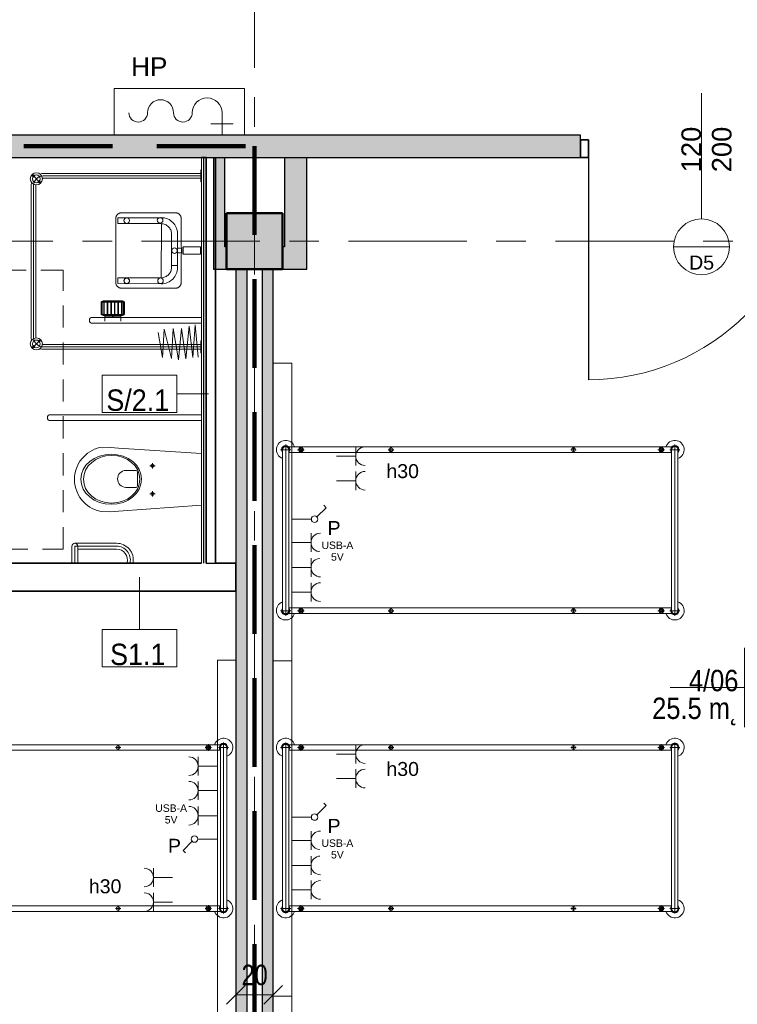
# Model space of a CAD drawing. Header units: centimetres. Extents: x 101 to 4622, y -1383 to 1498.
# Tile 41 of 68: x 3351 to 3736, y -997 to -468. Entities that reach past the tile are written whole.
import ezdxf

# ---------------------------------------------------------------- set-up
doc = ezdxf.new("R2010")
doc.units = ezdxf.units.CM
for name, pattern in [('Długa kreska', [71.4375, 47.625, -23.8125]), ('Oś', [111.125, 63.5, -15.875, 15.875, -15.875]), ('Ponad', [19.844, 11.9065, -7.9375])]:
    doc.linetypes.add(name, pattern=pattern)
for name, color, linetype, lineweight in [('A-ANNO-DIMS', 211, 'Continuous', 18), ('A-ANNO-DIMS-50', 211, 'Continuous', 18), ('A-ANNO-NOTE', 131, 'Continuous', 18), ('A-AREA-IDEN', 2, 'Continuous', 18), ('A-DETL', 90, 'Continuous', 9), ('A-DETL-GENF', 92, 'Continuous', 18), ('A-DETL-MEDM', 33, 'Continuous', 35), ('A-DOOR', 31, 'Continuous', 25), ('A-DOOR-IDEN', 31, 'Continuous', 18), ('A-FLOR-OVHD', 1, 'Ponad', 18), ('A-WALL', 113, 'Continuous', 25), ('A-WALL-FNSH', 113, 'Continuous', 25), ('A-WALL-IDEN', 211, 'Continuous', 18), ('A-WALL-PATT', 111, 'Continuous', 25), ('G-ANNO-TEXT', 231, 'Continuous', 18), ('I-FURN', 30, 'Continuous', 18), ('P-SANR-FIXT', 6, 'Continuous', 18), ('Q-SPCQ', 91, 'Continuous', 18), ('S-COLS', 52, 'Continuous', 25), ('S-GRID', 1, 'Continuous', 18)]:
    doc.layers.add(name, color=color, linetype=linetype, lineweight=lineweight)
doc.styles.add('Arial', font='arial.ttf', dxfattribs={"height": 4})
doc.styles.add('Arial Narrow_1', font='ARIALN.TTF', dxfattribs={"height": 11})
doc.styles.add('Arial_1', font='arial.ttf', dxfattribs={"height": 7.5})
doc.styles.add('Arial_4', font='arial.ttf', dxfattribs={"width": 0.85, "height": 11.5})
doc.styles.add('Arial_5', font='arial.ttf', dxfattribs={"height": 10})
doc.styles.add('Arial_6', font='arial.ttf', dxfattribs={"width": 0.9, "height": 11.5})
doc.styles.add('Arial_7', font='arial.ttf', dxfattribs={"height": 10.5})
doc.dimstyles.new('Diagonal_1_100', dxfattribs={"dimscale": 30.48, "dimtxt": 11.257741, "dimasz": 0.328084, "dimexe": 0.131234, "dimexo": 0.0625, "dimgap": 0.065617, "dimtad": 1, "dimdec": 0, "dimzin": 0, "dimdsep": 46, "dimtxsty": 'Arial Narrow_1', "dimblk1": 'OBLIQUE', "dimblk2": 'OBLIQUE', "dimsah": 1, "dimcen": 0.09, "dimazin": 0, "dimtfac": 1, "dimtdec": 4, "dimtix": 1, "dimtmove": 0, "dimatfit": 3, "dimfxl": 0.131234, "dimfxlon": 1, "dimtvp": 1, "dimtolj": 1, "dimtzin": 0, "dimarcsym": 2})

# ---------------------------------------------------------------- blocks, each defined once
blk = doc.blocks.new('M_Concrete-Square-Column - 300 x 300mm-1161001-4_piętro II PT - projektowany - PPOŻ B')
at = {"layer": 'S-COLS', "lineweight": 18}
blk.add_hatch(color=254, dxfattribs=at).paths.add_polyline_path([(15, 15), (-15, 15), (-15, -15), (15, -15)], flags=0)
at = {"layer": 'S-COLS', "lineweight": 50}
for p, q in [((15, 15), (-15, 15)), ((-15, 15), (-15, -15)), ((15, -15), (15, 15)), ((-15, -15), (15, -15))]:
    blk.add_line(p, q, dxfattribs=at)
blk = doc.blocks.new('łóżko 195x90 typ FAMED _102039_ - łóżko 195x90 typ FAMED _102039_-832813-4_piętro II PT - projektowany - PPOŻ B')
at = {"layer": 'I-FURN'}
for p, q in [((-43.25, 102.02), (-43.25, 107.47)), ((-43.25, 106.45), (43.25, 106.45)), ((43.25, 102.02), (43.25, 107.47)), ((-45.98, 104.75), (45.97, 104.75)), ((-44.75, 103.1), (-44.75, -102.61)), ((-43.25, 103.05), (43.25, 103.05)), ((-41.75, -102.55), (-41.75, 103.1)), ((41.75, -102.61), (41.75, 103.05)), ((44.75, 103.1), (44.75, -102.61)), ((-45, 96.6), (-41.5, 96.6)), ((-43.25, 94.85), (-43.25, 98.35)), ((45, 96.6), (41.5, 96.6)), ((43.25, 94.85), (43.25, 98.35)), ((-44.75, 48.19), (-41.75, 48.19)), ((-43.25, 49.69), (-43.25, 46.69)), ((44.75, 48.19), (41.75, 48.19)), ((43.25, 49.69), (43.25, 46.69)), ((-44.75, -49.81), (-41.75, -49.81)), ((-43.25, -48.31), (-43.25, -51.31)), ((44.75, -49.81), (41.75, -49.81)), ((43.25, -48.31), (43.25, -51.31)), ((-43.25, -95.18), (-43.25, -98.68)), ((43.25, -95.18), (43.25, -98.68)), ((-45, -96.93), (-41.5, -96.93)), ((45, -96.93), (41.5, -96.93)), ((45.97, -104.25), (-45.98, -104.25)), ((-43.25, -101.53), (-43.25, -106.98)), ((-43.25, -102.55), (43.25, -102.55)), ((43.25, -101.53), (43.25, -106.98)), ((-43.25, -105.95), (43.25, -105.95))]:
    blk.add_line(p, q, dxfattribs=at)
for centre, radius in [((-43.25, 96.6), 1.25), ((-43.25, 96.6), 0.8), ((43.25, 96.6), 1.25), ((43.25, 96.6), 0.8), ((-43.25, 48.19), 1), ((43.25, 48.19), 1), ((-43.25, -49.81), 1), ((43.25, -49.81), 1), ((-43.25, -96.93), 1.25), ((-43.25, -96.93), 0.8), ((43.25, -96.93), 1.25), ((43.25, -96.93), 0.8)]:
    blk.add_circle(centre, radius, dxfattribs=at)
for centre, radius, start, end in [((-43.25, 104.75), 5, 19.8769, 252.5424), ((-43.25, 104.75), 2.23, 49.8221, 312.3887), ((-43.25, 104.75), 1.93, 62.0207, 297.9793), ((-43.25, 104.75), 1.7, 90, 270), ((43.25, 104.75), 5, 287.4576, 160.1231), ((43.25, 104.75), 2.23, 229.8221, 130.1779), ((43.25, 104.75), 1.93, 242.0207, 117.9793), ((43.25, 104.75), 1.7, 270, 90), ((-43.25, -104.25), 5, 107.4576, 340.1231), ((43.25, -104.25), 5, 199.8769, 72.5424), ((-43.25, -104.25), 2.23, 49.8221, 310.1779), ((-43.25, -104.25), 1.93, 62.0207, 297.9793), ((-43.25, -104.25), 1.7, 90, 270), ((43.25, -104.25), 2.23, 229.8221, 130.1779), ((43.25, -104.25), 1.93, 242.0207, 117.9793), ((43.25, -104.25), 1.7, 270, 90)]:
    blk.add_arc(centre, radius, start, end, dxfattribs=at)
blk = doc.blocks.new('DRZWI 1S - Drzwi 120-1363990-4_piętro II PT - projektowany - PPOŻ B')
at = {"layer": 'A-DETL-GENF'}
for p, q in [((-65, 6), (-65, -3.5)), ((-60.7, 6), (-65, 6)), ((-60.7, -3.5), (-60.7, 6)), ((65, 6), (60.7, 6)), ((60.7, 6), (60.7, -3.5)), ((65, -3.5), (65, 6)), ((-65, -3.5), (-60.7, -3.5)), ((60.7, -3.5), (65, -3.5))]:
    blk.add_line(p, q, dxfattribs=at)
at = {"layer": 'A-DETL-MEDM'}
for p, q in [((-60.7, 6), (-65, 6)), ((-65, 6), (-65, -3.5)), ((-60.7, -3.5), (-60.7, 6)), ((60.7, -3.5), (60.7, 6)), ((60.7, 6), (65, 6)), ((65, 6), (65, -3.5)), ((-65, -3.5), (-60.7, -3.5)), ((65, -3.5), (60.7, -3.5))]:
    blk.add_line(p, q, dxfattribs=at)
at = {"layer": 'A-DOOR'}
blk.add_line((60.7, 6), (60.7, 125.39), dxfattribs=at)
at = {"layer": 'A-DOOR', "lineweight": 18}
blk.add_line((0, 28.5), (0, -28.5), dxfattribs=at)
blk.add_arc((60.7, 5.39), 120, 90, 179.707, dxfattribs=at)
blk = doc.blocks.new('łóżko 195x90 typ FAMED _102039_ - łóżko 195x90 typ FAMED _102039_-1233017-4_piętro II PT - projektowany - PPOŻ B')
at = {"layer": 'I-FURN'}
for p, q in [((-43.25, 101.53), (-43.25, 106.98)), ((-43.25, 105.95), (43.25, 105.95)), ((43.25, 101.53), (43.25, 106.98)), ((45.97, 104.25), (-45.98, 104.25)), ((-44.75, -103.1), (-44.75, 102.61)), ((-43.25, 102.55), (43.25, 102.55)), ((-41.75, 102.55), (-41.75, -103.1)), ((41.75, 102.61), (41.75, -103.05)), ((44.75, -103.1), (44.75, 102.61)), ((-45, 96.93), (-41.5, 96.93)), ((-43.25, 95.18), (-43.25, 98.68)), ((45, 96.93), (41.5, 96.93)), ((43.25, 95.18), (43.25, 98.68)), ((-44.75, 49.81), (-41.75, 49.81)), ((-43.25, 48.31), (-43.25, 51.31)), ((44.75, 49.81), (41.75, 49.81)), ((43.25, 48.31), (43.25, 51.31)), ((-43.25, -49.69), (-43.25, -46.69)), ((43.25, -49.69), (43.25, -46.69)), ((-44.75, -48.19), (-41.75, -48.19)), ((44.75, -48.19), (41.75, -48.19)), ((-43.25, -94.85), (-43.25, -98.35)), ((43.25, -94.85), (43.25, -98.35)), ((-45, -96.6), (-41.5, -96.6)), ((45, -96.6), (41.5, -96.6)), ((-45.98, -104.75), (45.97, -104.75)), ((-43.25, -102.02), (-43.25, -107.47)), ((-43.25, -103.05), (43.25, -103.05)), ((43.25, -102.02), (43.25, -107.47)), ((-43.25, -106.45), (43.25, -106.45))]:
    blk.add_line(p, q, dxfattribs=at)
for centre, radius in [((-43.25, 96.93), 1.25), ((-43.25, 96.93), 0.8), ((43.25, 96.93), 1.25), ((43.25, 96.93), 0.8), ((-43.25, 49.81), 1), ((43.25, 49.81), 1), ((-43.25, -48.19), 1), ((43.25, -48.19), 1), ((-43.25, -96.6), 1.25), ((-43.25, -96.6), 0.8), ((43.25, -96.6), 1.25), ((43.25, -96.6), 0.8)]:
    blk.add_circle(centre, radius, dxfattribs=at)
for centre, radius, start, end in [((-43.25, 104.25), 5, 19.8769, 252.5424), ((-43.25, 104.25), 2.23, 49.8221, 310.1779), ((-43.25, 104.25), 1.93, 62.0207, 297.9793), ((-43.25, 104.25), 1.7, 90, 270), ((43.25, 104.25), 5, 287.4576, 160.1231), ((43.25, 104.25), 2.23, 229.8221, 130.1779), ((43.25, 104.25), 1.93, 242.0207, 117.9793), ((43.25, 104.25), 1.7, 270, 90), ((-43.25, -104.75), 5, 107.4576, 340.1231), ((43.25, -104.75), 5, 199.8769, 72.5424), ((-43.25, -104.75), 2.23, 47.6113, 310.1779), ((-43.25, -104.75), 1.93, 62.0207, 297.9793), ((-43.25, -104.75), 1.7, 90, 270), ((43.25, -104.75), 2.23, 229.8221, 130.1779), ((43.25, -104.75), 1.93, 242.0207, 117.9793), ((43.25, -104.75), 1.7, 270, 90)]:
    blk.add_arc(centre, radius, start, end, dxfattribs=at)
blk = doc.blocks.new('miska ustępowa dla N_35_5x54 wisząca koło narożna - Type 1-1290724-4_piętro II PT - projektowany - PPOŻ B')
at = {"layer": 'P-SANR-FIXT'}
for p, q in [((44.09, 84.95), (44.09, 3.75)), ((47.21, 84.95), (47.21, 3.75)), ((-23.38, 73.37), (-32.54, 73.37)), ((-23.38, 71.81), (-32.54, 71.81)), ((-32.54, 70.25), (-23.38, 70.25)), ((-24.94, 49.38), (-24.94, 70.25)), ((-23.38, 49.38), (-23.38, 71.81)), ((-21.82, 49.38), (-21.82, 71.81)), ((1.02, 67.71), (2.75, 69.02)), ((2.75, 69.02), (4.01, 69.78)), ((4.01, 69.78), (6.13, 70.8)), ((6.13, 70.8), (7.56, 71.26)), ((7.56, 71.26), (9.56, 71.73)), ((9.56, 71.73), (11.02, 71.92)), ((11.02, 71.92), (12.5, 72)), ((12.5, 72), (13.98, 71.92)), ((13.98, 71.92), (15.44, 71.73)), ((15.44, 71.73), (17.44, 71.26)), ((17.44, 71.26), (18.87, 70.8)), ((18.87, 70.8), (20.99, 69.78)), ((20.99, 69.78), (22.25, 69.02)), ((22.25, 69.02), (23.98, 67.71)), ((-3.07, 62.53), (-2.34, 63.8)), ((-2.34, 63.8), (-1.51, 65.01)), ((-1.51, 65.01), (-0.58, 66.14)), ((-0.58, 66.14), (1.02, 67.71)), ((23.98, 67.71), (25.58, 66.14)), ((25.58, 66.14), (26.51, 65.01)), ((26.51, 65.01), (27.34, 63.8)), ((27.34, 63.8), (28.07, 62.53)), ((-4.82, 57.07), (-4.57, 58.43)), ((-4.57, 58.43), (-4.19, 59.84)), ((-4.19, 59.84), (-3.69, 61.21)), ((-3.69, 61.21), (-3.07, 62.53)), ((28.07, 62.53), (28.69, 61.21)), ((28.69, 61.21), (29.19, 59.84)), ((29.19, 59.84), (29.57, 58.43)), ((29.57, 58.43), (29.53, 57.07)), ((-4.88, 52.64), (-4.82, 57.07)), ((29.53, 57.07), (29.58, 52.64)), ((-4.56, 48.31), (-4.88, 52.64)), ((-1.4, 3.75), (-4.56, 48.31)), ((29.22, 48.31), (26.4, 3.75)), ((29.58, 52.64), (29.22, 48.31)), ((8.17, 39.35), (8.17, 44.47)), ((17.32, 44.47), (17.32, 39.35)), ((16.4, 38.08), (9.09, 38.08)), ((3.32, 30.06), (6.14, 30.06)), ((4.69, 28.65), (4.69, 31.45)), ((18.43, 30.06), (21.25, 30.06)), ((19.8, 28.65), (19.8, 31.45))]:
    blk.add_line(p, q, dxfattribs=at)
for centre in [(4.69, 30.06), (19.8, 30.06)]:
    blk.add_circle(centre, 0.825, dxfattribs=at)
for centre, radius, start, end in [((45.65, 84.95), 1.56, 0, 180), ((-23.38, 71.81), 1.56, 360, 90), ((-23.38, 71.81), 1.56, 270, 360), ((-30.79, 49.38), 5.85, 254.5618, 0), ((-30.79, 49.38), 7.41, 257.8673, 0), ((-30.79, 49.38), 8.97, 260.0004, 0), ((12.74, 44.25), 4.58, 2.8022, 177.1978), ((9.34, 39.23), 1.17, 174.1101, 257.7661), ((16.15, 39.23), 1.17, 282.2339, 5.8899)]:
    blk.add_arc(centre, radius, start, end, dxfattribs=at)
for centre, major_axis, ratio in [((12.55, 52.26), (0, 16.33), 0.823529), ((12.55, 52.01), (0, 15.16), 0.845174)]:
    blk.add_ellipse(centre, major_axis=major_axis, ratio=ratio, dxfattribs=at)
blk = doc.blocks.new('brodzik natryskowy dla N - Type 1-1282301-4_piętro II PT - projektowany - PPOŻ B')
at = {"layer": 'P-SANR-FIXT'}
for p, q in [((47.11, 95.3), (-33.8, 95.3)), ((-35.25, 90), (-40.13, 94.88)), ((-33.8, 94.05), (47.11, 94.05)), ((47.11, 92.8), (-33.8, 92.8)), ((48.56, 90), (53.43, 94.88)), ((-40.55, 4.05), (-40.55, 88.55)), ((-39.3, 3.75), (-39.3, 88.55)), ((-38.05, 4.05), (-38.05, 88.55)), ((51.36, 4.05), (51.36, 88.55)), ((52.61, 3.75), (52.61, 88.75)), ((53.86, 4.05), (53.86, 88.55)), ((-26.61, 3.95), (-26.61, 62.35)), ((-23.41, 62.35), (-23.41, 3.95)), ((-22.41, 55.6), (-25.41, 55.6)), ((-22.81, 55.6), (-22.81, 47.1)), ((-22.61, 55.6), (-22.61, 47.1)), ((-22.41, 56.55), (-22.41, 46.15)), ((-22.11, 56.55), (-22.11, 46.15)), ((-21.81, 56.55), (-21.81, 46.15)), ((-21.81, 56.25), (-15.21, 56.25)), ((-21.81, 55.95), (-15.21, 55.95)), ((-21.81, 54.35), (-15.21, 54.35)), ((-21.81, 54.05), (-15.21, 54.05)), ((-15.71, 57.65), (-21.31, 57.65)), ((-15.71, 57.35), (-21.31, 57.35)), ((-15.71, 57.05), (-21.31, 57.05)), ((-15.21, 46.15), (-15.21, 56.55)), ((-14.91, 46.15), (-14.91, 56.55)), ((-14.61, 46.15), (-14.61, 56.55)), ((-21.81, 52.45), (-15.21, 52.45)), ((-21.81, 52.15), (-15.21, 52.15)), ((-21.81, 50.55), (-15.21, 50.55)), ((-21.81, 50.25), (-15.21, 50.25)), ((-21.81, 48.65), (-15.21, 48.65)), ((-21.81, 48.35), (-15.21, 48.35)), ((-7.7, 47.39), (-7.62, 47.66)), ((-7.62, 47.66), (-7.52, 47.93)), ((-7.52, 47.93), (-7.4, 48.18)), ((-7.4, 48.18), (-7.25, 48.42)), ((-7.25, 48.42), (-7.07, 48.65)), ((-7.07, 48.65), (-6.88, 48.86)), ((-6.88, 48.86), (-6.67, 49.06)), ((-6.67, 49.06), (-6.44, 49.24)), ((-6.44, 49.24), (-6.2, 49.39)), ((-6.2, 49.39), (-5.95, 49.52)), ((-5.95, 49.52), (-5.69, 49.63)), ((-5.69, 49.63), (-5.41, 49.71)), ((-5.41, 49.71), (-5.13, 49.76)), ((-5.29, 48.78), (-5.37, 25.35)), ((-2.15, 48.78), (-5.29, 48.78)), ((-5.13, 49.76), (29.82, 49.76)), ((-2.15, 25.38), (-2.15, 48.78)), ((26.92, 48.78), (30.07, 48.78)), ((26.92, 48.78), (26.92, 25.18)), ((29.82, 49.76), (30.1, 49.76)), ((30.07, 25.38), (30.07, 48.78)), ((30.1, 49.76), (30.38, 49.71)), ((30.38, 49.71), (30.65, 49.64)), ((30.65, 49.64), (30.92, 49.53)), ((30.92, 49.53), (31.17, 49.41)), ((31.17, 49.41), (31.41, 49.26)), ((31.41, 49.26), (31.64, 49.09)), ((31.64, 49.09), (31.85, 48.89)), ((31.85, 48.89), (32.05, 48.68)), ((32.05, 48.68), (32.22, 48.46)), ((32.22, 48.46), (32.38, 48.21)), ((32.38, 48.21), (32.51, 47.96)), ((32.51, 47.96), (32.61, 47.69)), ((32.61, 47.69), (32.69, 47.42)), ((-22.41, 47.1), (-25.41, 47.1)), ((-21.81, 46.75), (-15.21, 46.75)), ((-21.81, 46.45), (-15.21, 46.45)), ((-21.31, 45.65), (-15.71, 45.65)), ((-21.31, 45.35), (-15.71, 45.35)), ((-21.31, 45.05), (-15.71, 45.05)), ((-7.74, 47.12), (-7.7, 47.39)), ((-7.74, 46.84), (-7.74, 47.12)), ((-7.74, 17.3), (-7.74, 46.84)), ((-5.24, 43.9), (-5.23, 44.04)), ((-5.23, 43.75), (-5.24, 43.9)), ((-5.23, 44.04), (-5.21, 44.19)), ((-5.21, 43.6), (-5.23, 43.75)), ((-5.21, 44.19), (-5.18, 44.33)), ((-5.18, 43.46), (-5.21, 43.6)), ((-5.18, 44.33), (-5.13, 44.46)), ((-5.13, 43.33), (-5.18, 43.46)), ((-5.13, 44.46), (-5.07, 44.59)), ((-5.07, 43.2), (-5.13, 43.33)), ((-5.07, 44.59), (-4.99, 44.71)), ((-4.99, 43.08), (-5.07, 43.2)), ((-4.99, 44.71), (-4.91, 44.83)), ((-4.91, 42.96), (-4.99, 43.08)), ((-4.91, 44.83), (-4.81, 44.93)), ((-4.81, 42.86), (-4.91, 42.96)), ((-4.81, 44.93), (-4.71, 45.02)), ((-4.71, 42.77), (-4.81, 42.86)), ((-4.71, 45.02), (-4.6, 45.11)), ((-4.6, 42.68), (-4.71, 42.77)), ((-4.6, 45.11), (-4.48, 45.18)), ((-4.48, 42.61), (-4.6, 42.68)), ((-4.48, 45.18), (-4.35, 45.24)), ((-4.35, 42.55), (-4.48, 42.61)), ((-4.35, 45.24), (-4.21, 45.29)), ((-4.21, 42.5), (-4.35, 42.55)), ((-4.21, 45.29), (-4.07, 45.33)), ((-4.07, 42.46), (-4.21, 42.5)), ((-4.07, 45.33), (-3.93, 45.35)), ((-3.93, 42.44), (-4.07, 42.46)), ((-3.93, 45.35), (-3.78, 45.36)), ((-3.78, 42.43), (-3.93, 42.44)), ((-3.78, 45.36), (-3.63, 45.35)), ((-3.63, 45.35), (-3.48, 45.33)), ((-3.48, 42.46), (-3.63, 42.44)), ((-3.48, 45.33), (-3.34, 45.29)), ((-3.34, 42.5), (-3.48, 42.46)), ((-3.34, 45.29), (-3.21, 45.24)), ((-3.21, 42.55), (-3.34, 42.5)), ((-3.21, 45.24), (-3.08, 45.18)), ((-3.08, 42.61), (-3.21, 42.55)), ((-3.08, 45.18), (-2.96, 45.11)), ((-2.96, 42.68), (-3.08, 42.61)), ((-2.96, 45.11), (-2.85, 45.02)), ((-2.85, 42.77), (-2.96, 42.68)), ((-2.85, 45.02), (-2.74, 44.93)), ((-2.74, 42.86), (-2.85, 42.77)), ((-2.74, 44.93), (-2.65, 44.83)), ((-2.65, 42.96), (-2.74, 42.86)), ((-2.65, 44.83), (-2.56, 44.71)), ((-2.56, 43.08), (-2.65, 42.96)), ((-2.56, 44.71), (-2.49, 44.59)), ((-2.49, 43.2), (-2.56, 43.08)), ((-2.49, 44.59), (-2.43, 44.46)), ((-2.43, 43.33), (-2.49, 43.2)), ((-2.43, 44.46), (-2.38, 44.33)), ((-2.38, 43.46), (-2.43, 43.33)), ((-2.38, 44.33), (-2.34, 44.19)), ((-2.34, 43.6), (-2.38, 43.46)), ((-2.34, 44.19), (-2.32, 44.04)), ((-2.32, 43.75), (-2.34, 43.6)), ((-2.32, 44.04), (-2.31, 43.9)), ((-2.31, 43.9), (-2.32, 43.75)), ((32.69, 47.42), (32.74, 47.13)), ((32.74, 47.13), (32.74, 17.61)), ((-44.99, 24.77), (-31.46, 27.07)), ((-45.5, 19.91), (-29.67, 23.75)), ((-29.67, 23.75), (-44.99, 24.77)), ((-5.37, 25.35), (-5.32, 24.46)), ((-5.32, 24.46), (-5.19, 23.6)), ((-5.19, 23.6), (-4.98, 22.76)), ((-4.98, 22.76), (-4.68, 21.97)), ((-4.68, 21.97), (-4.32, 21.2)), ((-4.32, 21.2), (-3.88, 20.49)), ((26.92, 25.18), (-2.15, 25.38)), ((-2.03, 24.3), (-2.11, 24.85)), ((-1.89, 23.76), (-2.03, 24.3)), ((-1.71, 23.26), (-1.89, 23.76)), ((-1.47, 22.77), (-1.71, 23.26)), ((-1.19, 22.31), (-1.47, 22.77)), ((-0.87, 21.89), (-1.19, 22.31)), ((-0.51, 21.49), (-0.87, 21.89)), ((-0.12, 21.13), (-0.51, 21.49)), ((24.89, 21.13), (25.29, 21.49)), ((25.29, 21.49), (25.65, 21.89)), ((25.65, 21.89), (25.96, 22.31)), ((25.96, 22.31), (26.24, 22.77)), ((26.24, 22.77), (26.48, 23.26)), ((26.48, 23.26), (26.66, 23.76)), ((26.66, 23.76), (26.8, 24.3)), ((26.8, 24.3), (26.88, 24.85)), ((29.09, 21.2), (28.66, 20.49)), ((29.46, 21.97), (29.09, 21.2)), ((29.75, 22.76), (29.46, 21.97)), ((29.97, 23.6), (29.75, 22.76)), ((30.1, 24.46), (29.97, 23.6)), ((30.15, 25.35), (30.1, 24.46)), ((-46.26, 16.08), (-29.41, 18.89)), ((-29.41, 14.55), (-46.26, 16.08)), ((-29.41, 18.89), (-45.5, 19.91)), ((-7.7, 17.03), (-7.74, 17.3)), ((-7.62, 16.76), (-7.7, 17.03)), ((-7.51, 16.5), (-7.62, 16.76)), ((-7.38, 16.25), (-7.51, 16.5)), ((-7.23, 16), (-7.38, 16.25)), ((-7.05, 15.77), (-7.23, 16)), ((-3.88, 20.49), (-3.38, 19.82)), ((-3.38, 19.82), (-2.82, 19.2)), ((-2.82, 19.2), (-2.2, 18.64)), ((-2.2, 18.64), (-1.53, 18.13)), ((-1.53, 18.13), (-0.81, 17.7)), ((-0.81, 17.7), (-0.05, 17.33)), ((0.31, 20.81), (-0.12, 21.13)), ((-0.05, 17.33), (0.75, 17.04)), ((0.76, 20.54), (0.31, 20.81)), ((0.75, 17.04), (1.58, 16.82)), ((1.25, 20.3), (0.76, 20.54)), ((1.76, 20.11), (1.25, 20.3)), ((1.58, 16.82), (2.44, 16.69)), ((2.29, 19.98), (1.76, 20.11)), ((2.84, 19.89), (2.29, 19.98)), ((2.44, 16.69), (4.41, 16.64)), ((3.4, 19.86), (2.84, 19.89)), ((4.41, 19.87), (3.4, 19.86)), ((3.78, 19.87), (21.37, 19.87)), ((22.33, 16.69), (3.78, 16.64)), ((4.41, 16.64), (4.41, 19.87)), ((11.19, 16.69), (13.8, 16.69)), ((11.19, 14.42), (11.19, 16.69)), ((13.8, 16.69), (13.8, 14.42)), ((21.37, 19.87), (21.94, 19.89)), ((21.94, 19.89), (22.49, 19.98)), ((23.2, 16.82), (22.33, 16.69)), ((22.49, 19.98), (23.02, 20.11)), ((23.02, 20.11), (23.53, 20.3)), ((24.03, 17.04), (23.2, 16.82)), ((23.53, 20.3), (24.01, 20.54)), ((24.01, 20.54), (24.47, 20.81)), ((24.83, 17.33), (24.03, 17.04)), ((24.47, 20.81), (24.89, 21.13)), ((25.59, 17.7), (24.83, 17.33)), ((26.31, 18.13), (25.59, 17.7)), ((26.98, 18.64), (26.31, 18.13)), ((27.59, 19.2), (26.98, 18.64)), ((28.16, 19.82), (27.59, 19.2)), ((28.66, 20.49), (28.16, 19.82)), ((32.19, 16.02), (32.01, 15.79)), ((32.35, 16.27), (32.19, 16.02)), ((32.49, 16.52), (32.35, 16.27)), ((32.6, 16.79), (32.49, 16.52)), ((32.68, 17.06), (32.6, 16.79)), ((32.74, 17.33), (32.68, 17.06)), ((32.74, 17.61), (32.74, 17.33)), ((-45.75, 12.25), (-29.41, 14.55)), ((-28.14, 10.46), (-45.75, 12.25)), ((-6.85, 15.56), (-7.05, 15.77)), ((-6.64, 15.36), (-6.85, 15.56)), ((-6.41, 15.18), (-6.64, 15.36)), ((-6.17, 15.02), (-6.41, 15.18)), ((-5.92, 14.89), (-6.17, 15.02)), ((-5.66, 14.78), (-5.92, 14.89)), ((-5.39, 14.7), (-5.66, 14.78)), ((-5.12, 14.65), (-5.39, 14.7)), ((-4.84, 14.63), (-5.12, 14.65)), ((10.32, 14.63), (-4.84, 14.63)), ((10.54, 13.54), (14.45, 13.54)), ((10.54, 4.27), (10.54, 13.54)), ((14.44, 14.29), (10.55, 14.26)), ((13.8, 14.42), (11.19, 14.42)), ((14.45, 4.27), (14.45, 13.54)), ((30.14, 14.63), (14.73, 14.63)), ((30.36, 14.7), (30.1, 14.65)), ((30.62, 14.78), (30.14, 14.63)), ((30.87, 14.89), (30.62, 14.78)), ((31.12, 15.03), (30.87, 14.89)), ((31.36, 15.19), (31.12, 15.03)), ((31.59, 15.37), (31.36, 15.19)), ((31.81, 15.57), (31.59, 15.37)), ((32.01, 15.79), (31.81, 15.57)), ((-44.99, 8.42), (-28.14, 10.46)), ((-27.37, 7.14), (-44.99, 8.42)), ((-44.73, 5.61), (-27.37, 7.14)), ((-42.55, 4.05), (-42.55, 3.75)), ((-36.05, 4.05), (-42.55, 4.05)), ((-36.05, 3.75), (-36.05, 4.05)), ((14.45, 4.27), (10.54, 4.27)), ((49.36, 4.05), (49.36, 3.75)), ((55.86, 4.05), (49.36, 4.05)), ((55.86, 3.75), (55.86, 4.05))]:
    blk.add_line(p, q, dxfattribs=at)
for centre, radius in [((-37.69, 92.44), 3.25), ((51, 92.44), 3.25), ((-39.18, 93.92), 0.62), ((-37.69, 92.44), 2.1), ((-39.18, 93.92), 0.32), ((-36.21, 90.95), 0.62), ((-36.21, 90.95), 0.32), ((49.51, 90.95), 0.62), ((51, 92.44), 2.1), ((49.51, 90.95), 0.32), ((52.48, 93.92), 0.62), ((52.48, 93.92), 0.32), ((-3.85, 43.99), 1.5), ((28.59, 43.93), 1.5), ((-3.77, 25.8), 1.5), ((28.71, 25.99), 1.5), ((12.42, 18.25), 1.5)]:
    blk.add_circle(centre, radius, dxfattribs=at)
for centre, radius, start, end in [((-33.8, 88.55), 6.75, 90, 106.4965), ((47.11, 88.55), 6.75, 73.5035, 90), ((-33.8, 88.55), 6.75, 163.5035, 180), ((-33.8, 88.55), 5.5, 90, 180), ((-33.8, 88.55), 4.25, 90, 98.8511), ((47.11, 88.55), 5.5, 0, 90), ((47.11, 88.55), 4.25, 81.1489, 90), ((47.11, 88.55), 6.75, 0, 16.4965), ((-33.8, 88.55), 4.25, 171.1489, 180), ((47.11, 88.55), 4.25, 0, 8.8511), ((-25.01, 62.35), 1.6, 0, 180), ((-21.31, 56.55), 1.1, 90, 180), ((-21.31, 56.55), 0.8, 90, 180), ((-21.31, 56.55), 0.5, 90, 180), ((-15.71, 56.55), 1.1, 0, 90), ((-15.71, 56.55), 0.8, 0, 90), ((-15.71, 56.55), 0.5, 0, 90), ((-21.31, 46.15), 1.1, 180, 270), ((-21.31, 46.15), 0.8, 180, 270), ((-21.31, 46.15), 0.5, 180, 270), ((-15.71, 46.15), 0.5, 270, 0), ((-15.71, 46.15), 0.8, 270, 0), ((-15.71, 46.15), 1.1, 270, 0)]:
    blk.add_arc(centre, radius, start, end, dxfattribs=at)
blk.add_ellipse((-23.14, 51.35), major_axis=(0, 0.325), ratio=0.224951, dxfattribs=at)
blk = doc.blocks.new('Panel Gazowo Oswietleniowy 2 - Type 1-1482570-4_piętro II PT - projektowany - PPOŻ B')
at = {"layer": 'Q-SPCQ'}
for p, q in [((-112.5, 47.33), (-102.5, 47.33)), ((-107.5, 47.33), (-107.5, 37)), ((-99.33, 47.33), (-89.33, 47.33)), ((-94.33, 47.33), (-94.33, 37)), ((47.5, 47.33), (57.5, 47.33)), ((52.5, 47.33), (52.5, 37)), ((60.67, 47.33), (70.67, 47.33)), ((65.67, 47.33), (65.67, 37)), ((-79.82, 31.43), (-81.13, 30.12)), ((-74.88, 26.48), (-79.82, 31.43)), ((80.18, 31.43), (78.87, 30.12)), ((85.12, 26.48), (80.18, 31.43)), ((-73.64, 13), (-73.64, 23.5)), ((-66.13, 23.33), (-56.13, 23.33)), ((-61.13, 23.33), (-61.13, 13)), ((-52.67, 23.33), (-42.67, 23.33)), ((-47.67, 23.33), (-47.67, 13)), ((-39.5, 23.33), (-29.5, 23.33)), ((-34.5, 23.33), (-34.5, 13)), ((86.36, 13), (86.36, 23.5)), ((93.87, 23.33), (103.87, 23.33)), ((98.87, 23.33), (98.87, 13)), ((107.33, 23.33), (117.33, 23.33)), ((112.33, 23.33), (112.33, 13)), ((120.5, 23.33), (130.5, 23.33)), ((125.5, 23.33), (125.5, 13)), ((-157.5, 3), (-157.5, 13)), ((-157.5, 13), (182.5, 13)), ((182.5, 13), (182.5, 3))]:
    blk.add_line(p, q, dxfattribs=at)
for centre in [(-73.64, 25.25), (86.36, 25.25)]:
    blk.add_circle(centre, 1.75, dxfattribs=at)
for centre, end in [((-107.5, 52.33), 0), ((-94.33, 52.33), 0), ((52.5, 52.33), 0), ((65.67, 52.33), 0), ((-61.13, 28.33), 360), ((-47.67, 28.33), 360), ((-34.5, 28.33), 360), ((98.87, 28.33), 360), ((112.33, 28.33), 360), ((125.5, 28.33), 360)]:
    blk.add_arc(centre, 5, 180, end, dxfattribs=at)
blk = doc.blocks.new('HYDRANT_PPOZ_SZAFKA_NASCIENNA - SUPRON 3-1488131-4_piętro II PT - projektowany - PPOŻ B')
at = {"layer": 'P-SANR-FIXT'}
for p, q in [((47.5, 31), (-22.5, 31)), ((-22.5, 31), (-22.5, 6)), ((-22.5, 6), (-22.5, 31)), ((-22.5, 31), (47.5, 31)), ((47.5, 6), (47.5, 31)), ((47.5, 31), (47.5, 6)), ((35.5, 6), (35.5, 18)), ((35.5, 12), (29.5, 12)), ((35.5, 12), (41.5, 12))]:
    blk.add_line(p, q, dxfattribs=at)
for centre, radius, start, end in [((2.5, 18), 7, 0, 180), ((27.5, 18), 8, 360, 180), ((-9.5, 18), 5, 180, 0), ((14.5, 18), 5, 180, 0)]:
    blk.add_arc(centre, radius, start, end, dxfattribs=at)
blk = doc.blocks.new('METKA_POMIESZCZENIA1 - Rozbudowana - bez ramki-1409110-4_piętro II PT - projektowany - PPOŻ B')
at = {"layer": 'A-AREA-IDEN'}
for p, q in [((0, 0.425), (0, 0)), ((-0.8, 0), (1.1, 0)), ((0, 0), (0, -0.425))]:
    blk.add_line(p, q, dxfattribs=at)
blk = doc.blocks.new('DIMBLOCK67-4_piętro II PT - projektowany - PPOŻ B')
at = {"layer": 'A-ANNO-DIMS-50', "transparency": 16777216}
for p, q in [((3467.04, -992.26), (3472.04, -987.26)), ((3467.04, -996.26), (3467.04, -988.26)), ((3487.04, -992.26), (3492.04, -987.26)), ((3487.04, -996.26), (3487.04, -988.26)), ((3467.04, -992.26), (3462.04, -997.26)), ((3487.04, -992.26), (3467.04, -992.26)), ((3467.04, -992.26), (3467.04, -996.26)), ((3487.04, -992.26), (3482.04, -997.26)), ((3487.04, -992.26), (3487.04, -996.26))]:
    blk.add_line(p, q, dxfattribs=at)
at = {"layer": 'A-ANNO-DIMS-50', "color": 0, "transparency": 16777216, "insert": (3470.07, -976.05), "char_height": 11, "width": 16.7258, "attachment_point": 1, "line_spacing_factor": 0.974696, "style": 'Arial Narrow_1'}
blk.add_mtext('20', dxfattribs=at)
blk = doc.blocks.new('_Oblique')
at = {"color": 0, "linetype": 'ByBlock', "lineweight": -2}
blk.add_line((-0.5, -0.5), (0.5, 0.5), dxfattribs=at)
blk = doc.blocks.new('etykieta drzwi wymiar i kategoria - etykieta drzwi 1S dół-1350606-4_piętro II PT - projektowany - PPOŻ B')
at = {"layer": 'A-DOOR-IDEN'}
for p, q in [((0, 0), (0, -1.198)), ((-0.3, -1.498), (0.3, -1.498))]:
    blk.add_line(p, q, dxfattribs=at)
blk.add_circle((0, -1.498), 0.3, dxfattribs=at)
blk = doc.blocks.new('ET sciana_AT7 - 10mm-838066-4_piętro II PT - projektowany - PPOŻ B')
at = {"layer": 'A-WALL-IDEN'}
for p, q in [((-0.4, 0.196875), (0.4, 0.196875)), ((-0.4, -0.203125), (-0.4, 0.196875)), ((0.4, 0.196875), (0.4, -0.203125)), ((-0.4, -0.203125), (0.4, -0.203125))]:
    blk.add_line(p, q, dxfattribs=at)

msp = doc.modelspace()

# ---------------------------------------------------------------- hatches: boundary and pattern name
at = {"layer": 'A-WALL-PATT'}
h = msp.add_hatch(color=9, dxfattribs=at)
h.paths.add_polyline_path([(1768.04, -542.38), (1768.04, -530.38), (1761.04, -530.38), (1761.04, -542.38)], flags=0)
h.paths.add_polyline_path([(1878.04, -542.38), (2094.04, -542.38), (2094.04, -530.38), (1878.04, -530.38), (1878.04, -532.88)], flags=0)
h.paths.add_polyline_path([(2409.54, -542.38), (2732.04, -542.38), (2732.04, -530.38), (2409.54, -530.38), (2409.54, -532.88)], flags=0)
h.paths.add_polyline_path([(2941.04, -542.38), (3060.54, -542.38), (3060.54, -530.38), (2941.04, -530.38), (2941.04, -532.88)], flags=0)
h.paths.add_polyline_path([(3262.04, -542.38), (3652.04, -542.38), (3652.04, -530.38), (3262.04, -530.38)], flags=0)
h.paths.add_polyline_path([(3802.04, -542.38), (4088.04, -542.38), (4088.04, -530.38), (3802.04, -530.38), (3802.04, -532.88)], flags=0)
h.paths.add_polyline_path([(4222.04, -542.38), (4453.04, -542.38), (4453.04, -530.38), (4222.04, -530.38)], flags=0)
for points in [[(3461.04, -590.38), (3461.04, -542.38), (3455.04, -542.38), (3455.04, -590.38)], [(3505.04, -590.38), (3505.04, -542.38), (3493.04, -542.38), (3493.04, -590.38)], [(3473.04, -1172.38), (3473.04, -602.38), (3467.04, -602.38), (3467.04, -1172.38)], [(3487.04, -1172.38), (3487.04, -602.38), (3481.04, -602.38), (3481.04, -1172.38)]]:
    msp.add_hatch(color=9, dxfattribs=at).paths.add_polyline_path(points, flags=0)
h = msp.add_hatch(color=9, dxfattribs=at)
h.paths.add_polyline_path([(3455.04, -602.38), (3462.04, -602.38), (3462.04, -590.38), (3455.04, -590.38)], flags=0)
h.paths.add_polyline_path([(3505.04, -602.38), (3505.04, -590.38), (3492.04, -590.38), (3492.04, -602.38)], flags=0)

# ---------------------------------------------------------------- linework, layer by layer
at = {"layer": 'A-DETL', "linetype": 'Długa kreska', "lineweight": 100}
for p, q in [((3281.72, -536.38), (3477.04, -536.38)), ((3477.04, -536.38), (3477.04, -1232.38))]:
    msp.add_line(p, q, dxfattribs=at)
at = {"layer": 'A-FLOR-OVHD'}
for p, q in [((3374.22, -602.87), (3224.22, -602.87)), ((3374.22, -752.87), (3374.22, -602.87)), ((3224.22, -752.87), (3374.22, -752.87))]:
    msp.add_line(p, q, dxfattribs=at)
at = {"layer": 'A-WALL'}
for p, q in [((3652.04, -530.38), (3262.04, -530.38)), ((3652.04, -532.88), (3652.04, -530.38)), ((3262.04, -542.38), (3448.54, -542.38)), ((3449.79, -760.38), (3449.79, -542.38)), ((3451.04, -542.38), (3652.04, -542.38)), ((3455.04, -542.38), (3455.04, -602.38)), ((3461.04, -590.38), (3461.04, -542.38)), ((3493.04, -542.38), (3493.04, -590.38)), ((3505.04, -602.38), (3505.04, -542.38)), ((3462.04, -590.38), (3461.04, -590.38)), ((3493.04, -590.38), (3492.04, -590.38)), ((3455.04, -602.38), (3462.04, -602.38)), ((3467.04, -602.38), (3467.04, -1172.38)), ((3473.04, -1172.38), (3473.04, -602.38)), ((3481.04, -602.38), (3481.04, -1172.38)), ((3487.04, -1172.38), (3487.04, -602.38)), ((3492.04, -602.38), (3505.04, -602.38)), ((3451.04, -760.38), (3456.04, -760.38))]:
    msp.add_line(p, q, dxfattribs=at)
at = {"layer": 'A-WALL', "color": 7, "lineweight": 35}
for p, q in [((3451.04, -542.38), (3448.54, -542.38)), ((3451.04, -760.38), (3451.04, -542.38)), ((3456.04, -760.38), (3456.04, -542.38)), ((3448.54, -760.38), (3218.04, -760.38)), ((3467.04, -760.38), (3456.04, -760.38)), ((3467.04, -775.38), (3467.04, -760.38)), ((3203.04, -775.38), (3467.04, -775.38))]:
    msp.add_line(p, q, dxfattribs=at)
at = {"layer": 'A-WALL-FNSH', "color": 250, "lineweight": 18}
msp.add_line((3448.54, -542.38), (3448.54, -760.38), dxfattribs=at)
at = {"layer": 'A-WALL-IDEN'}
for p, q in [((3452.29, -669.42), (3435.21, -669.42)), ((3415.21, -767.88), (3415.21, -796.02))]:
    msp.add_line(p, q, dxfattribs=at)
at = {"layer": 'S-GRID', "linetype": 'Oś'}
for p, q in [((3477.04, -1383.2), (3477.04, 1438.12)), ((4591.09, -587.38), (1467.04, -587.38))]:
    msp.add_line(p, q, dxfattribs=at)

# ---------------------------------------------------------------- block references
at = {"layer": 'A-AREA-IDEN', "xscale": 49.99999999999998, "yscale": 49.99999999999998, "zscale": 49.99999999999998}
msp.add_blockref('METKA_POMIESZCZENIA1 - Rozbudowana - bez ramki-1409110-4_piętro II PT - projektowany - PPOŻ B', (3740.21, -827.11), dxfattribs=at)
at = {"layer": 'A-DOOR', "rotation": 180}
msp.add_blockref('DRZWI 1S - Drzwi 120-1363990-4_piętro II PT - projektowany - PPOŻ B', (3717.04, -536.38), dxfattribs=at)
at = {"layer": 'A-DOOR-IDEN', "xscale": 49.99999999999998, "yscale": 49.99999999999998, "zscale": 49.99999999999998}
msp.add_blockref('etykieta drzwi wymiar i kategoria - etykieta drzwi 1S dół-1350606-4_piętro II PT - projektowany - PPOŻ B', (3717.04, -515.49), dxfattribs=at)
at = {"layer": 'A-WALL-IDEN', "xscale": 49.99999999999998, "yscale": 49.99999999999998, "zscale": 49.99999999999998}
for p in [(3415.21, -669.27), (3415.21, -805.86)]:
    msp.add_blockref('ET sciana_AT7 - 10mm-838066-4_piętro II PT - projektowany - PPOŻ B', p, dxfattribs=at)
at = {"layer": 'I-FURN'}
for name, p, rotation in [('łóżko 195x90 typ FAMED _102039_ - łóżko 195x90 typ FAMED _102039_-832813-4_piętro II PT - projektowany - PPOŻ B', (3598.49, -742.63), 90.0000000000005), ('łóżko 195x90 typ FAMED _102039_ - łóżko 195x90 typ FAMED _102039_-1233017-4_piętro II PT - projektowany - PPOŻ B', (3355.6, -902.63), 89.99999999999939), ('łóżko 195x90 typ FAMED _102039_ - łóżko 195x90 typ FAMED _102039_-832813-4_piętro II PT - projektowany - PPOŻ B', (3598.49, -902.63), 90.0000000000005)]:
    msp.add_blockref(name, p, dxfattribs=dict(at, rotation=rotation))
at = {"layer": 'P-SANR-FIXT'}
msp.add_blockref('HYDRANT_PPOZ_SZAFKA_NASCIENNA - SUPRON 3-1488131-4_piętro II PT - projektowany - PPOŻ B', (3424.04, -536.38), dxfattribs=at)
at = {"layer": 'P-SANR-FIXT', "rotation": 89.9999999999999}
for name, p in [('brodzik natryskowy dla N - Type 1-1282301-4_piętro II PT - projektowany - PPOŻ B', (3452.29, -604.88)), ('miska ustępowa dla N_35_5x54 wisząca koło narożna - Type 1-1290724-4_piętro II PT - projektowany - PPOŻ B', (3452.29, -727.83))]:
    msp.add_blockref(name, p, dxfattribs=at)
at = {"layer": 'Q-SPCQ'}
for p, rotation in [((3484.04, -810.38), 270.0000000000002), ((3470.04, -994.88), 90.00000000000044), ((3484.04, -970.38), 270.0000000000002)]:
    msp.add_blockref('Panel Gazowo Oswietleniowy 2 - Type 1-1482570-4_piętro II PT - projektowany - PPOŻ B', p, dxfattribs=dict(at, rotation=rotation))
at = {"layer": 'S-COLS', "lineweight": 18, "rotation": 270.0000000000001}
msp.add_blockref('M_Concrete-Square-Column - 300 x 300mm-1161001-4_piętro II PT - projektowany - PPOŻ B', (3477.04, -587.38), dxfattribs=at)

# ---------------------------------------------------------------- texts
at = {"layer": 'A-ANNO-NOTE', "insert": (3434.01, -915.92), "char_height": 7.5, "width": 7.373, "attachment_point": 8, "line_spacing_factor": 0.936439, "style": 'Arial_1'}
msp.add_mtext('\\pxqc,t8.46667,16.93333,25.4,33.86667,42.33333,50.8,59.26667,67.73333,76.2,84.66667,93.13333,101.6,110.06667,118.53333,127,135.46667,143.93333,152.4,160.86667,169.33333,177.8,186.26667,194.73333,203.2,211.66667,220.13333,228.6,237.06667,245.53333,254,262.46667,270.93333;{P}', dxfattribs=at)
at = {"layer": 'A-AREA-IDEN', "char_height": 11.5, "line_spacing_factor": 0.936439, "style": 'Arial_4'}
for s, insert, width, attachment_point in [('\\pxqr,t3.69565,7.3913,11.08696,14.78261,18.47826,22.17391,25.86957,29.56522,33.26087,36.95652,40.65217,44.34783,48.04348,51.73913,55.43478,59.13043,62.82609,66.52174,70.21739,73.91304,77.6087,81.30435,85,88.69565,92.3913,96.08696,99.78261,103.47826,107.17391,110.86957,114.56522,118.26087;{4/06}', (3736.88, -829.31), 26.435, 9), ('\\pt42.49997,84.99995,127.50004,170.00002,212.49999,254.99996,297.50005,340.00003,382.5,424.99998,467.49995,510.00004,552.50002,594.99999,637.49997,679.99994,722.50003,765.00001,807.49998,849.99996,892.50005,935.00002,977.5,1019.99998,1062.49995,1105.00004,1147.50002,1189.99999,1232.49997,1275.00006,1317.50003,1360.00001;25.5 m˛', (3736.88, -832.54), 45.815, 3)]:
    msp.add_mtext(s, dxfattribs=dict(at, insert=insert, width=width, attachment_point=attachment_point))
at = {"layer": 'A-DOOR-IDEN', "insert": (3719.8, -538.12), "char_height": 10.5, "width": 25.15, "attachment_point": 5, "rotation": 90, "line_spacing_factor": 0.936439, "style": 'Arial_7'}
msp.add_mtext('\\pxqc,t6.04762,12.09524,18.14286,24.19048,30.2381,36.28571,42.33333,48.38095,54.42857,60.47619,66.52381,72.57143,78.61905,84.66667,90.71429,96.7619,102.80952,108.85714,114.90476,120.95238,127,133.04762,139.09524,145.14286,151.19048,157.2381,163.28571,169.33333,175.38095,181.42857,187.47619,193.52381;{120\\P200}', dxfattribs=at)
at = {"layer": 'A-DOOR-IDEN', "insert": (3717.11, -598.93), "char_height": 7.5, "width": 13.9, "attachment_point": 5, "line_spacing_factor": 0.936439, "style": 'Arial_1'}
msp.add_mtext('\\pxqc,t8.46667,16.93333,25.4,33.86667,42.33333,50.8,59.26667,67.73333,76.2,84.66667,93.13333,101.6,110.06667,118.53333,127,135.46667,143.93333,152.4,160.86667,169.33333,177.8,186.26667,194.73333,203.2,211.66667,220.13333,228.6,237.06667,245.53333,254,262.46667,270.93333;{D5}', dxfattribs=at)
at = {"layer": 'A-WALL-IDEN', "char_height": 11.5, "attachment_point": 5, "line_spacing_factor": 0.936439, "style": 'Arial_6'}
for s, insert, width in [('\\pxqc,t4.96957,9.93913,14.9087,19.87826,24.84783,29.81739,34.78696,39.75652,44.72609,49.69565,54.66522,59.63478,64.60435,69.57391,74.54348,79.51304,84.48261,89.45217,94.42174,99.3913,104.36087,109.33043,114.3,119.26957,124.23913,129.2087,134.17826,139.14783,144.11739,149.08696,154.05652,159.02609;{S/2.1}', (3414.31, -672.85), 33.66), ('\\pxqc,t4.96957,9.93913,14.9087,19.87826,24.84783,29.81739,34.78696,39.75652,44.72609,49.69565,54.66522,59.63478,64.60435,69.57391,74.54348,79.51304,84.48261,89.45217,94.42174,99.3913,104.36087,109.33043,114.3,119.26957,124.23913,129.2087,134.17826,139.14783,144.11739,149.08696,154.05652,159.02609;{S1.1}', (3414.31, -809.44), 29.79)]:
    msp.add_mtext(s, dxfattribs=dict(at, insert=insert, width=width))
at = {"layer": 'G-ANNO-TEXT', "color": 7, "insert": (3410.8, -488.63), "char_height": 10, "width": 20.402, "attachment_point": 1, "line_spacing_factor": 0.936439, "style": 'Arial_5'}
msp.add_mtext('\\pxt6.35,12.7,19.05,25.4,31.75,38.1,44.45,50.8,57.15,63.5,69.85,76.2,82.55,88.9,95.25,101.6,107.95,114.3,120.65,127,133.35,139.7,146.05,152.4,158.75,165.1,171.45,177.8,184.15,190.5,196.85,203.2;{HP}', dxfattribs=at)

# ---------------------------------------------------------------- dimensions: what is measured, and where the dimension line sits
at = {"layer": 'A-ANNO-DIMS'}
dim = msp.add_linear_dim(base=(3467.04, -992.26), p1=(3487.04, -996.26), p2=(3467.04, -996.26), dimstyle='Diagonal_1_100', override={"dimpost": '<>', "dimfxl": 20}, dxfattribs=at)
dim.commit()
dim.dimension.update_dxf_attribs({"geometry": 'DIMBLOCK67-4_piętro II PT - projektowany - PPOŻ B', "text_midpoint": (3477.04, -984.65)})

# ---------------------------------------------------------------- next in the draw order: texts
at = {"layer": 'A-ANNO-NOTE', "line_spacing_factor": 0.936439, "bg_fill": 3, "box_fill_scale": 1.25, "bg_fill_color": 256, "bg_fill_true_color": 13158600, "bg_fill_transparency": 0}
for s, insert, char_height, width, attachment_point, style in [('\\pxt8.46667,16.93333,25.4,33.86667,42.33333,50.8,59.26667,67.73333,76.2,84.66667,93.13333,101.6,110.06667,118.53333,127,135.46667,143.93333,152.4,160.86667,169.33333,177.8,186.26667,194.73333,203.2,211.66667,220.13333,228.6,237.06667,245.53333,254,262.46667,270.93333;{h30}', (3547.84, -707.15), 7.5, 18.382, 1, 'Arial_1'), ('\\pxqc,t15.875,31.75,47.625,63.5,79.375,95.25,111.125,127,142.875,158.75,174.625,190.5,206.375,222.25,238.125,254,269.875,285.75,301.625,317.5,333.375,349.25,365.125,381,396.875,412.75,428.625,444.5,460.375,476.25,492.125,508;{USB-A\\P5V}', (3521.51, -759.03), 4, 16.7155, 8, 'Arial'), ('\\pxt8.46667,16.93333,25.4,33.86667,42.33333,50.8,59.26667,67.73333,76.2,84.66667,93.13333,101.6,110.06667,118.53333,127,135.46667,143.93333,152.4,160.86667,169.33333,177.8,186.26667,194.73333,203.2,211.66667,220.13333,228.6,237.06667,245.53333,254,262.46667,270.93333;{h30}', (3547.84, -867.15), 7.5, 18.382, 1, 'Arial_1'), ('\\pxqc,t15.875,31.75,47.625,63.5,79.375,95.25,111.125,127,142.875,158.75,174.625,190.5,206.375,222.25,238.125,254,269.875,285.75,301.625,317.5,333.375,349.25,365.125,381,396.875,412.75,428.625,444.5,460.375,476.25,492.125,508;{USB-A\\P5V}', (3432.22, -900.24), 4, 16.7155, 8, 'Arial'), ('\\pxqc,t15.875,31.75,47.625,63.5,79.375,95.25,111.125,127,142.875,158.75,174.625,190.5,206.375,222.25,238.125,254,269.875,285.75,301.625,317.5,333.375,349.25,365.125,381,396.875,412.75,428.625,444.5,460.375,476.25,492.125,508;{USB-A\\P5V}', (3521.51, -919.03), 4, 16.7155, 8, 'Arial'), ('\\pxt8.46667,16.93333,25.4,33.86667,42.33333,50.8,59.26667,67.73333,76.2,84.66667,93.13333,101.6,110.06667,118.53333,127,135.46667,143.93333,152.4,160.86667,169.33333,177.8,186.26667,194.73333,203.2,211.66667,220.13333,228.6,237.06667,245.53333,254,262.46667,270.93333;{h30}', (3388.04, -930.18), 7.5, 18.382, 1, 'Arial_1')]:
    msp.add_mtext(s, dxfattribs=dict(at, insert=insert, char_height=char_height, width=width, attachment_point=attachment_point, style=style))

# ---------------------------------------------------------------- next in the draw order: texts
at = {"layer": 'A-ANNO-NOTE', "char_height": 7.5, "width": 7.373, "attachment_point": 8, "line_spacing_factor": 0.936439, "style": 'Arial_1'}
for insert in [(3519.72, -745.21), (3519.72, -905.21)]:
    msp.add_mtext('\\pxqc,t8.46667,16.93333,25.4,33.86667,42.33333,50.8,59.26667,67.73333,76.2,84.66667,93.13333,101.6,110.06667,118.53333,127,135.46667,143.93333,152.4,160.86667,169.33333,177.8,186.26667,194.73333,203.2,211.66667,220.13333,228.6,237.06667,245.53333,254,262.46667,270.93333;{P}', dxfattribs=dict(at, insert=insert))
at = {"layer": 'A-ANNO-NOTE', "insert": (3547.84, -867.15), "char_height": 7.5, "width": 18.382, "attachment_point": 1, "line_spacing_factor": 0.936439, "style": 'Arial_1', "bg_fill": 3, "box_fill_scale": 1.25, "bg_fill_color": 256, "bg_fill_true_color": 13158600, "bg_fill_transparency": 0}
msp.add_mtext('\\pxt8.46667,16.93333,25.4,33.86667,42.33333,50.8,59.26667,67.73333,76.2,84.66667,93.13333,101.6,110.06667,118.53333,127,135.46667,143.93333,152.4,160.86667,169.33333,177.8,186.26667,194.73333,203.2,211.66667,220.13333,228.6,237.06667,245.53333,254,262.46667,270.93333;{h30}', dxfattribs=at)

# ---------------------------------------------------------------- next in the draw order: texts
at = {"layer": 'A-ANNO-NOTE', "insert": (3521.51, -919.03), "char_height": 4, "width": 16.7155, "attachment_point": 8, "line_spacing_factor": 0.936439, "style": 'Arial', "bg_fill": 3, "box_fill_scale": 1.25, "bg_fill_color": 256, "bg_fill_true_color": 13158600, "bg_fill_transparency": 0}
msp.add_mtext('\\pxqc,t15.875,31.75,47.625,63.5,79.375,95.25,111.125,127,142.875,158.75,174.625,190.5,206.375,222.25,238.125,254,269.875,285.75,301.625,317.5,333.375,349.25,365.125,381,396.875,412.75,428.625,444.5,460.375,476.25,492.125,508;{USB-A\\P5V}', dxfattribs=at)

# ---------------------------------------------------------------- next in the draw order: texts
at = {"layer": 'A-ANNO-NOTE', "insert": (3519.72, -905.21), "char_height": 7.5, "width": 7.373, "attachment_point": 8, "line_spacing_factor": 0.936439, "style": 'Arial_1'}
msp.add_mtext('\\pxqc,t8.46667,16.93333,25.4,33.86667,42.33333,50.8,59.26667,67.73333,76.2,84.66667,93.13333,101.6,110.06667,118.53333,127,135.46667,143.93333,152.4,160.86667,169.33333,177.8,186.26667,194.73333,203.2,211.66667,220.13333,228.6,237.06667,245.53333,254,262.46667,270.93333;{P}', dxfattribs=at)

doc.saveas('drawing.dxf')
